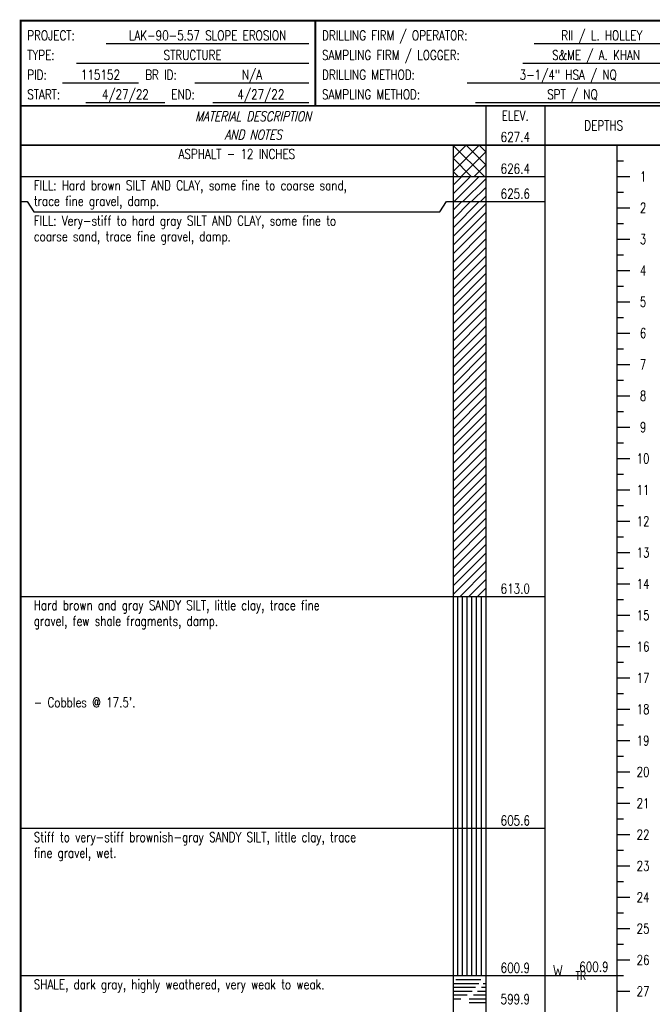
# Model space of a CAD drawing. Extents: x 0 to 10, y 2.9 to 15.3.
# Tile 2 of 4: x 0 to 4.8, y 7.8 to 15.3. Entities that reach past the tile are written whole.
import ezdxf
from ezdxf.enums import TextEntityAlignment as Align

# ---------------------------------------------------------------- set-up
doc = ezdxf.new("R2010")
doc.units = 0
doc.linetypes.add('SOLID', pattern=[0])
doc.layers.get('0').update_dxf_attribs({"linetype": 'SOLID'})
doc.styles.add('ROMAND', font='romand', dxfattribs={"height": 1})

# ---------------------------------------------------------------- blocks, each defined once
blk = doc.blocks.new('DGRFC_OHDOT$FREE$WATER')
at = {"color": 7}
for points in [[(-0.035, 0.08), (-0.0193, 0), (-0.035, 0.08), (-0.0151, 0.0142)], [(-0.035, 0.08), (-0.0151, 0.0142), (-0.035, 0.08), (-0.028, 0.08)], [(0.035, 0.08), (0.028, 0.08), (0.035, 0.08), (0.0151, 0.0142)], [(0.0193, 0), (0.035, 0.08), (0.0193, 0), (0.0151, 0.0142)], [(-0.0193, 0), (-0.0123, 0), (-0.0193, 0), (0, 0.0415)], [(-0.0193, 0), (0, 0.0415), (-0.0193, 0), (-0.0151, 0.0142)], [(0, 0.0415), (-0.0035, 0.0533), (0, 0.0415), (-0.0151, 0.0142)], [(0.0151, 0.0142), (0.0035, 0.0533), (0.0151, 0.0142), (-0.0035, 0.0533)], [(0, 0.0415), (0.0151, 0.0142), (0, 0.0415), (-0.0035, 0.0533)], [(0, 0.0415), (0.0123, 0), (0, 0.0415), (0.0193, 0)], [(0, 0.0415), (0.0193, 0), (0, 0.0415), (0.0151, 0.0142)]]:
    blk.add_solid(points, dxfattribs=at)

msp = doc.modelspace()

# ---------------------------------------------------------------- linework, layer by layer
at = {"color": 7, "linetype": 'SOLID', "const_width": 0.015, "flags": 128}
msp.add_lwpolyline([(0, 3.240986), (10, 3.240986), (10, 15.3), (0, 15.3), (0, 3.240986)], dxfattribs=at)
msp.add_lwpolyline([(0, 3.240986), (10, 3.240986), (10, 15.3), (0, 15.3), (0, 3.240986)], dxfattribs=at)
msp.add_lwpolyline([(0, 3.240986), (10, 3.240986), (10, 15.3), (0, 15.3), (0, 3.240986)], dxfattribs=at)
msp.add_lwpolyline([(0, 3.240986), (10, 3.240986), (10, 15.3), (0, 15.3), (0, 3.240986)], dxfattribs=at)
msp.add_lwpolyline([(0, 3.240986), (10, 3.240986), (10, 15.3), (0, 15.3), (0, 3.240986)], dxfattribs=at)
at = {"color": 7, "linetype": 'SOLID', "const_width": 0.015}
for points in [[(2.25, 14.65), (2.25, 15.3)], [(0, 14.65), (10, 14.65)], [(0, 14.65), (10, 14.65)], [(0, 14.65), (10, 14.65)], [(0, 14.65), (10, 14.65)], [(0, 14.65), (10, 14.65)], [(0, 14.35), (10, 14.35)], [(0, 14.35), (10, 14.35)], [(0, 14.35), (10, 14.35)], [(0, 14.35), (10, 14.35)], [(0, 14.35), (10, 14.35)]]:
    msp.add_lwpolyline(points, dxfattribs=at)
at = {"color": 7, "linetype": 'SOLID'}
for points in [[(0.653333, 15.125), (2.2, 15.125)], [(3.92, 15.125), (4.95, 15.125)], [(0.425, 14.975), (2.2, 14.975)], [(3.833333, 14.975), (4.95, 14.975)], [(0.318333, 14.825), (0.9, 14.825)], [(1.33, 14.825), (2.2, 14.825)], [(3.408333, 14.825), (4.95, 14.825)], [(0.498333, 14.675), (1.1, 14.675)], [(1.466667, 14.675), (2.2, 14.675)], [(3.471667, 14.675), (4.95, 14.675)], [(3.55, 14.65), (3.55, 4.185417)], [(3.55, 14.65), (3.55, 4.185417)], [(4, 14.65), (4, 4.185417)], [(4, 14.65), (4, 4.185417)], [(3.3, 14.25), (3.4, 14.35)], [(3.3, 14.15), (3.5, 14.35)], [(3.3, 14.35), (3.3, 14.110833)], [(3.3, 14.35), (3.3, 4.185417)], [(3.3002, 14.35), (3.304574, 14.345624), (3.539271, 14.110833)], [(3.360833, 14.110833), (3.55, 14.3)], [(3.4, 14.35), (3.55, 14.2)], [(3.5, 14.35), (3.55, 14.3)], [(3.55, 14.35), (4, 14.35)], [(4.55, 14.35), (4.55, 4.185417)], [(3.3, 14.25), (3.439167, 14.110833)], [(4.55, 14.230417), (4.6, 14.230417)], [(3.3, 14.15), (3.339167, 14.110833)], [(3.460833, 14.110833), (3.55, 14.2)], [(0, 14.110833), (3.3, 14.110833)], [(3.3, 14.110833), (3.55, 14.110833)], [(3.3, 14.044167), (3.366667, 14.110833)], [(3.3, 13.9775), (3.433333, 14.110833)], [(3.3, 14.110833), (3.3, 13.9195)], [(3.308667, 13.9195), (3.5, 14.110833)], [(3.375333, 13.9195), (3.55, 14.094167)], [(3.55, 14.110833), (4, 14.110833)], [(4.55, 14.110833), (4.65, 14.110833)], [(4.55, 14.110833), (4.6, 14.110833)], [(3.442, 13.9195), (3.55, 14.0275)], [(4.55, 13.99125), (4.6, 13.99125)], [(0, 13.9195), (0.05, 13.9195), (0.1, 13.840833), (3.2, 13.840833), (3.25, 13.9195), (3.3, 13.9195)], [(3.3, 13.9195), (3.55, 13.9195)], [(3.3, 13.852833), (3.366667, 13.9195)], [(3.3, 13.786167), (3.433333, 13.9195)], [(3.3, 13.7195), (3.5, 13.9195)], [(3.3, 13.9195), (3.3, 10.906)], [(3.3, 13.652833), (3.55, 13.902833)], [(3.508667, 13.9195), (3.55, 13.960833)], [(3.55, 13.9195), (4, 13.9195)], [(3.3, 13.586167), (3.55, 13.836167)], [(4.55, 13.871667), (4.65, 13.871667)], [(4.55, 13.871667), (4.6, 13.871667)], [(3.3, 13.5195), (3.55, 13.7695)], [(4.55, 13.752083), (4.6, 13.752083)], [(3.3, 13.452833), (3.55, 13.702833)], [(3.3, 13.386167), (3.55, 13.636167)], [(4.55, 13.6325), (4.65, 13.6325)], [(4.55, 13.6325), (4.6, 13.6325)], [(3.3, 13.3195), (3.55, 13.5695)], [(3.3, 13.252833), (3.55, 13.502833)], [(4.55, 13.512917), (4.6, 13.512917)], [(3.3, 13.186167), (3.55, 13.436167)], [(4.55, 13.393333), (4.65, 13.393333)], [(4.55, 13.393333), (4.6, 13.393333)], [(3.3, 13.1195), (3.55, 13.3695)], [(3.3, 13.052833), (3.55, 13.302833)], [(3.3, 12.986167), (3.55, 13.236167)], [(4.55, 13.27375), (4.6, 13.27375)], [(3.3, 12.9195), (3.55, 13.1695)], [(4.55, 13.154167), (4.65, 13.154167)], [(4.55, 13.154167), (4.6, 13.154167)], [(3.3, 12.852833), (3.55, 13.102833)], [(3.3, 12.786167), (3.55, 13.036167)], [(4.55, 13.034583), (4.6, 13.034583)], [(3.3, 12.7195), (3.55, 12.9695)], [(3.3, 12.652833), (3.55, 12.902833)], [(4.55, 12.915), (4.65, 12.915)], [(4.55, 12.915), (4.6, 12.915)], [(3.3, 12.586167), (3.55, 12.836167)], [(4.55, 12.795417), (4.6, 12.795417)], [(3.3, 12.5195), (3.55, 12.7695)], [(3.3, 12.452833), (3.55, 12.702833)], [(3.3, 12.386167), (3.55, 12.636167)], [(4.55, 12.675833), (4.65, 12.675833)], [(4.55, 12.675833), (4.6, 12.675833)], [(3.3, 12.3195), (3.55, 12.5695)], [(4.55, 12.55625), (4.6, 12.55625)], [(3.3, 12.252833), (3.55, 12.502833)], [(3.3, 12.186167), (3.55, 12.436167)], [(4.55, 12.436667), (4.65, 12.436667)], [(4.55, 12.436667), (4.6, 12.436667)], [(3.3, 12.1195), (3.55, 12.3695)], [(3.3, 12.052833), (3.55, 12.302833)], [(4.55, 12.317083), (4.6, 12.317083)], [(3.3, 11.986167), (3.55, 12.236167)], [(4.55, 12.1975), (4.65, 12.1975)], [(4.55, 12.1975), (4.6, 12.1975)], [(3.3, 11.9195), (3.55, 12.1695)], [(3.3, 11.852833), (3.55, 12.102833)], [(3.3, 11.786167), (3.55, 12.036167)], [(4.55, 12.077917), (4.6, 12.077917)], [(3.3, 11.7195), (3.55, 11.9695)], [(4.55, 11.958333), (4.65, 11.958333)], [(4.55, 11.958333), (4.6, 11.958333)], [(3.3, 11.652833), (3.55, 11.902833)], [(3.3, 11.586167), (3.55, 11.836167)], [(4.55, 11.83875), (4.6, 11.83875)], [(3.3, 11.5195), (3.55, 11.7695)], [(3.3, 11.452833), (3.55, 11.702833)], [(4.55, 11.719167), (4.65, 11.719167)], [(4.55, 11.719167), (4.6, 11.719167)], [(3.3, 11.386167), (3.55, 11.636167)], [(4.55, 11.599583), (4.6, 11.599583)], [(3.3, 11.3195), (3.55, 11.5695)], [(3.3, 11.252833), (3.55, 11.502833)], [(3.3, 11.186167), (3.55, 11.436167)], [(4.55, 11.48), (4.65, 11.48)], [(4.55, 11.48), (4.6, 11.48)], [(3.3, 11.1195), (3.55, 11.3695)], [(4.55, 11.360417), (4.6, 11.360417)], [(3.3, 11.052833), (3.55, 11.302833)], [(3.3, 10.986167), (3.55, 11.236167)], [(4.55, 11.240833), (4.65, 11.240833)], [(4.55, 11.240833), (4.6, 11.240833)], [(3.3, 10.9195), (3.55, 11.1695)], [(3.353167, 10.906), (3.55, 11.102833)], [(4.55, 11.12125), (4.6, 11.12125)], [(3.419833, 10.906), (3.55, 11.036167)], [(4.55, 11.001667), (4.65, 11.001667)], [(4.55, 11.001667), (4.6, 11.001667)], [(0, 10.906), (3.3, 10.906)], [(3.3, 10.906), (3.55, 10.906)], [(3.3, 10.906), (3.3, 9.136167)], [(3.336, 9.136167), (3.336, 10.906)], [(3.372, 9.136167), (3.372, 10.906)], [(3.408, 9.136167), (3.408, 10.906)], [(3.444, 9.136167), (3.444, 10.906)], [(3.48, 9.136167), (3.48, 10.906)], [(3.4865, 10.906), (3.55, 10.9695)], [(3.516, 9.136167), (3.516, 10.906)], [(3.55, 10.906), (4, 10.906)], [(4.55, 10.882083), (4.6, 10.882083)], [(4.55, 10.7625), (4.65, 10.7625)], [(4.55, 10.7625), (4.6, 10.7625)], [(4.55, 10.642917), (4.6, 10.642917)], [(4.55, 10.523333), (4.65, 10.523333)], [(4.55, 10.523333), (4.6, 10.523333)], [(4.55, 10.40375), (4.6, 10.40375)], [(4.55, 10.284167), (4.65, 10.284167)], [(4.55, 10.284167), (4.6, 10.284167)], [(4.55, 10.164583), (4.6, 10.164583)], [(4.55, 10.045), (4.65, 10.045)], [(4.55, 10.045), (4.6, 10.045)], [(4.55, 9.925417), (4.6, 9.925417)], [(4.55, 9.805833), (4.65, 9.805833)], [(4.55, 9.805833), (4.6, 9.805833)], [(4.55, 9.68625), (4.6, 9.68625)], [(4.55, 9.566667), (4.65, 9.566667)], [(4.55, 9.566667), (4.6, 9.566667)], [(4.55, 9.447083), (4.6, 9.447083)], [(4.55, 9.3275), (4.65, 9.3275)], [(4.55, 9.3275), (4.6, 9.3275)], [(4.55, 9.207917), (4.6, 9.207917)], [(0, 9.136167), (3.3, 9.136167)], [(3.3, 9.136167), (3.55, 9.136167)], [(3.3, 9.136167), (3.3, 8.012083)], [(3.336, 8.012083), (3.336, 9.136167)], [(3.372, 8.012083), (3.372, 9.136167)], [(3.408, 8.012083), (3.408, 9.136167)], [(3.444, 8.012083), (3.444, 9.136167)], [(3.48, 8.012083), (3.48, 9.136167)], [(3.516, 8.012083), (3.516, 9.136167)], [(3.55, 9.136167), (4, 9.136167)], [(4.55, 9.088333), (4.65, 9.088333)], [(4.55, 9.088333), (4.6, 9.088333)], [(4.55, 8.96875), (4.6, 8.96875)], [(4.55, 8.849167), (4.65, 8.849167)], [(4.55, 8.849167), (4.6, 8.849167)], [(4.55, 8.729583), (4.6, 8.729583)], [(4.55, 8.61), (4.65, 8.61)], [(4.55, 8.61), (4.6, 8.61)], [(4.55, 8.490417), (4.6, 8.490417)], [(4.55, 8.370833), (4.65, 8.370833)], [(4.55, 8.370833), (4.6, 8.370833)], [(4.55, 8.25125), (4.6, 8.25125)], [(4.55, 8.131667), (4.65, 8.131667)], [(4.55, 8.131667), (4.6, 8.131667)], [(0, 8.012083), (3.3, 8.012083)], [(3.3, 8.012083), (3.55, 8.012083)], [(3.3, 8.012083), (3.3, 7.772917)], [(3.32, 7.983083), (3.511, 7.983083)], [(3.339, 8.012083), (3.516, 8.012083)], [(3.545, 8.012083), (3.55, 8.012083)], [(3.55, 8.012083), (4, 8.012083)], [(4, 8.012083), (4.55, 8.012083)], [(4, 8.012083), (4.55, 8.012083)], [(4.55, 8.012083), (4.6, 8.012083)], [(3.3, 7.953083), (3.496, 7.953083)], [(3.3, 7.924083), (3.472, 7.924083)], [(3.3, 7.894083), (3.447, 7.894083)], [(3.486, 7.894083), (3.55, 7.894083)], [(3.516, 7.924083), (3.55, 7.924083)], [(3.53, 7.953083), (3.55, 7.953083)], [(4.55, 7.8925), (4.65, 7.8925)], [(4.55, 7.8925), (4.6, 7.8925)], [(3.3, 7.865083), (3.408, 7.865083)], [(3.3, 7.836083), (3.359, 7.836083)], [(3.423, 7.836083), (3.55, 7.836083)], [(3.457, 7.865083), (3.55, 7.865083)], [(3.423, 7.806083), (3.55, 7.806083)]]:
    msp.add_lwpolyline(points, dxfattribs=at)

# ---------------------------------------------------------------- block references
msp.add_blockref('DGRFC_OHDOT$FREE$WATER', (4.1, 8.012083))

# ---------------------------------------------------------------- texts
at = {"color": 7, "style": 'ROMAND', "width": 0.78}
for s, p in [('PROJECT:', (0.05, 15.15)), ('DRILLING FIRM / OPERATOR:', (2.3, 15.15)), ('TYPE:', (0.05, 15)), ('SAMPLING FIRM / LOGGER:', (2.3, 15)), ('PID:', (0.05, 14.85)), ('BR ID:', (0.95, 14.85)), ('DRILLING METHOD:', (2.3, 14.85)), ('START:', (0.05, 14.7)), ('END:', (1.15, 14.7)), ('SAMPLING METHOD:', (2.3, 14.7))]:
    msp.add_text(s, height=0.0744, dxfattribs=at).set_placement(p)
for s, p in [('LAK-90-5.57 SLOPE EROSION', (1.426667, 15.15)), ('RII / L. HOLLEY', (4.435, 15.15)), ('STRUCTURE', (1.3125, 15)), ('S&ME / A. KHAN', (4.391667, 15)), ('115152', (0.609167, 14.85)), ('N/A', (1.765, 14.85)), ('3-1/4" HSA / NQ', (4.179167, 14.85)), ('4/27/22', (0.799167, 14.7)), ('4/27/22', (1.833333, 14.7)), ('SPT / NQ', (4.210833, 14.7)), ('600.9', (4.375, 8.042083))]:
    msp.add_text(s, height=0.0744, dxfattribs=at).set_placement(p, align=Align.CENTER)
at = {"color": 7, "style": 'ROMAND', "oblique": 13, "width": 0.78}
for s, p in [('MATERIAL DESCRIPTION', (1.775, 14.57)), ('AND NOTES', (1.775, 14.43))]:
    msp.add_text(s, height=0.0744, dxfattribs=at).set_placement(p, align=Align.MIDDLE_CENTER)
at = {"color": 7, "style": 'ROMAND', "width": 0.78}
for s, p in [('ELEV.', (3.775, 14.6125)), ('627.4', (3.775, 14.45)), ('ASPHALT - 12 INCHES', (1.65, 14.32))]:
    msp.add_text(s, height=0.0744, dxfattribs=at).set_placement(p, align=Align.TOP_CENTER)
for s, height, p in [('DEPTHS', 0.0744, (4.45, 14.5)), ('1', 0.0744, (4.75, 14.110833)), ('2', 0.0744, (4.75, 13.871667)), ('3', 0.0744, (4.75, 13.6325)), ('4', 0.0744, (4.75, 13.393333)), ('5', 0.0744, (4.75, 13.154167)), ('6', 0.0744, (4.75, 12.915)), ('7', 0.0744, (4.75, 12.675833)), ('8', 0.0744, (4.75, 12.436667)), ('9', 0.0744, (4.75, 12.1975)), ('10', 0.0744, (4.75, 11.958333)), ('11', 0.0744, (4.75, 11.719167)), ('12', 0.0744, (4.75, 11.48)), ('13', 0.0744, (4.75, 11.240833)), ('14', 0.0744, (4.75, 11.001667)), ('15', 0.0744, (4.75, 10.7625)), ('16', 0.0744, (4.75, 10.523333)), ('17', 0.0744, (4.75, 10.284167)), ('18', 0.0744, (4.75, 10.045)), ('19', 0.0744, (4.75, 9.805833)), ('20', 0.0744, (4.75, 9.566667)), ('21', 0.0744, (4.75, 9.3275)), ('22', 0.0744, (4.75, 9.088333)), ('23', 0.0744, (4.75, 8.849167)), ('24', 0.0744, (4.75, 8.61)), ('25', 0.0744, (4.75, 8.370833)), ('26', 0.0744, (4.75, 8.131667)), ('TR', 0.0651, (4.275, 8.012083)), ('27', 0.0744, (4.75, 7.8925))]:
    msp.add_text(s, height=height, dxfattribs=at).set_placement(p, align=Align.MIDDLE_CENTER)
for s, p in [('626.4', (3.775, 14.110833)), ('625.6', (3.775, 13.9195)), ('613.0', (3.775, 10.906)), ('605.6', (3.775, 9.136167)), ('600.9', (3.775, 8.012083)), ('599.9', (3.775, 7.772917))]:
    msp.add_text(s, height=0.0744, dxfattribs=at).set_placement(p, align=Align.BOTTOM_CENTER)
for s, p in [('FILL: Hard brown SILT AND CLAY, some fine to coarse sand,', (0.1, 14.080833)), ('trace fine gravel, damp.', (0.1, 13.960833)), ('FILL: Very-stiff to hard gray SILT AND CLAY, some fine to', (0.1, 13.810833)), ('coarse sand, trace fine gravel, damp.', (0.1, 13.690833)), ('Hard brown and gray SANDY SILT, little clay, trace fine', (0.1, 10.876)), ('gravel, few shale fragments, damp.', (0.1, 10.756)), ("- Cobbles @ 17.5'.", (0.1, 10.134583)), ('Stiff to very-stiff brownish-gray SANDY SILT, little clay, trace', (0.1, 9.106167)), ('fine gravel, wet.', (0.1, 8.986167)), ('SHALE, dark gray, highly weathered, very weak to weak.', (0.1, 7.982083))]:
    msp.add_text(s, height=0.0744, dxfattribs=at).set_placement(p, align=Align.TOP_LEFT)

doc.saveas('drawing.dxf')
